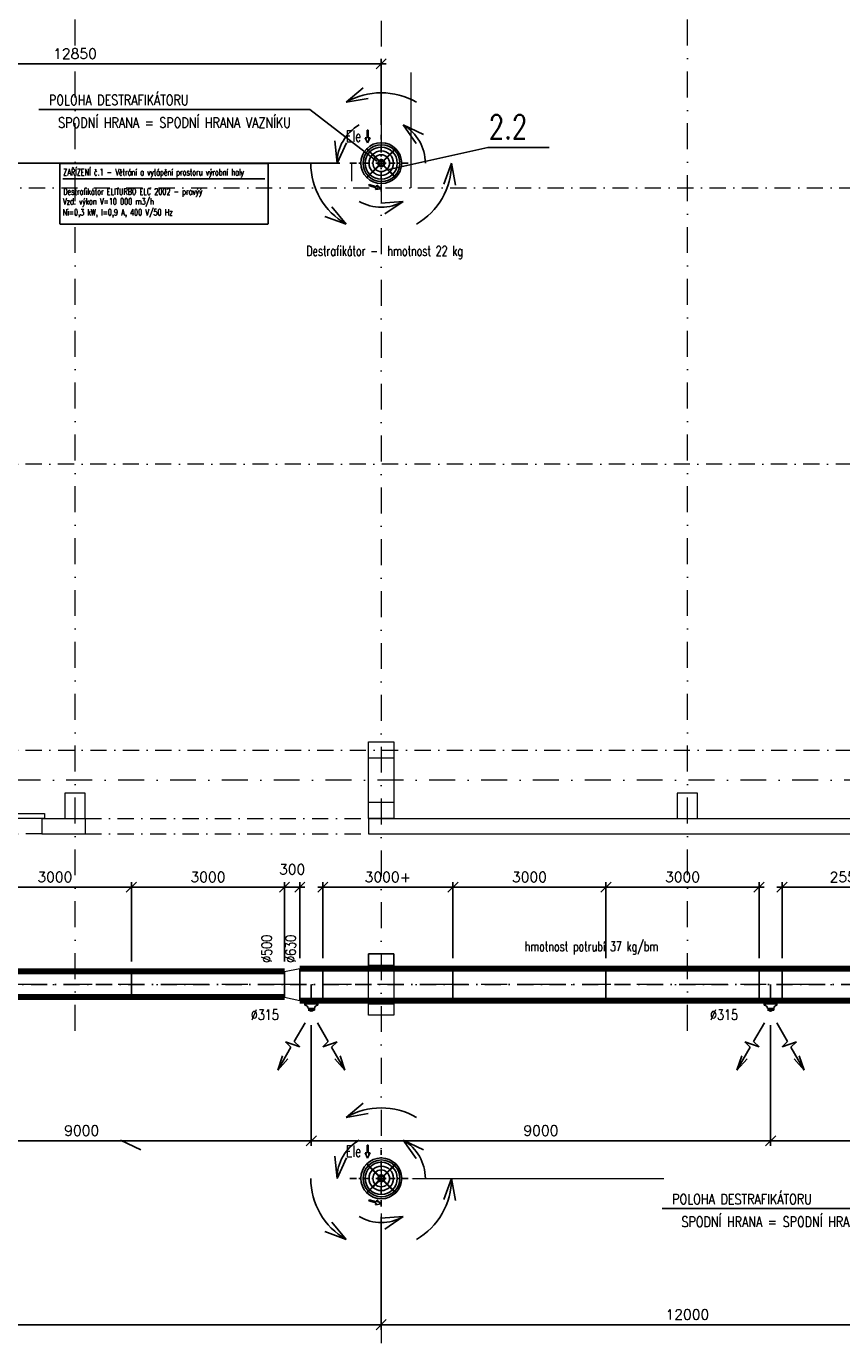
# Model space of a CAD drawing. Header units: millimetres. Extents: x -746391 to 410178, y -169697 to 100555.
# Tile 96 of 179: x 59045 to 75024, y 16400 to 42172. Entities that reach past the tile are written whole.
import ezdxf
from ezdxf.enums import TextEntityAlignment as Align

# ---------------------------------------------------------------- set-up
doc = ezdxf.new("R2010")
doc.units = ezdxf.units.MM
for name, pattern in [('CENTERX2', [101.6, 63.5, -12.7, 12.7, -12.7]), ('DASHDOT', [25.4, 12.7, -6.35, 0, -6.35]), ('PLNA', [1, 1, 0]), ('ČERCHOVANÁ', [25.4, 12.7, -6.35, 0, -6.35])]:
    doc.linetypes.add(name, pattern=pattern)
doc.layers.get('0').update_dxf_attribs({"color": 9})
doc.layers.get('Defpoints').update_dxf_attribs({"color": 9})
for name, color, linetype, lineweight in [('A99_N_kce-nad-vid', 9, 'DASHDOT', 5), ('A99_N_osy', 9, 'CENTERX2', 9), ('A99_S_kce-nad-vid', 9, 'DASHDOT', 5), ('A99_S_kce-rez-sil', 9, 'Continuous', 15), ('A99_S_otvory', 9, 'Continuous', 5), ('A99_S_sloupy', 9, 'Continuous', 5), ('ELITURBO', 7, 'Continuous', 15), ('VZT-KOTY', 2, 'Continuous', 25)]:
    doc.layers.add(name, color=color, linetype=linetype, lineweight=lineweight)
for name, color, linetype in [('VZT-KÓTY', 2, 'Continuous'), ('VZT-POZICE', 6, 'Continuous'), ('VZT-PŘÍOD-OSY', 1, 'ČERCHOVANÁ'), ('VZT-PŘÍVOD-TENKÉ', 4, 'Continuous'), ('VZT-PŘÍVOD-VÝKON', 2, 'Continuous'), ('VZT-PŘÍVOD-ZAŘÍZENÍ', 3, 'Continuous'), ('VZT-ZAŘ', 3, 'Continuous')]:
    doc.layers.add(name, color=color, linetype=linetype)
doc.styles.add('PITSIMP8', font='pitsimp8')
doc.styles.add('RomanS', font='romans.shx')
doc.dimstyles.new('VZT100', dxfattribs={"dimscale": 100, "dimtxt": 2, "dimasz": 2, "dimexe": 1, "dimexo": 2, "dimgap": 1, "dimtad": 1, "dimtoh": 1, "dimdec": 0, "dimzin": 0, "dimdsep": 46, "dimtxsty": 'RomanS', "dimblk": 'OBLIQUE', "dimcen": 1, "dimdle": 1, "dimclrd": 256, "dimclre": 256, "dimclrt": 256, "dimadec": 0, "dimazin": 0, "dimtfac": 1, "dimtdec": 0, "dimtmove": 2, "dimatfit": 3, "dimldrblk": 'OBLIQUE', "dimfxl": 1, "dimtolj": 1, "dimtzin": 0, "dimarcsym": 0})

# ---------------------------------------------------------------- blocks, each defined once
blk = doc.blocks.new('2dluk097')
at = {"color": 0, "linetype": 'ByBlock'}
for p, q in [((-0.05, 0.5), (-0.05, -0.1)), ((-0.05, 0.5), (0.05, 0.5)), ((0.05, 0.5), (0.05, -0.1))]:
    blk.add_line(p, q, dxfattribs=at)
for p, q in [((-0.05, -0.1), (-0.23, -0.1)), ((0, -0.5), (-0.23, -0.1)), ((0, -0.5), (0.23, -0.1)), ((0.05, -0.1), (0.23, -0.1))]:
    blk.add_line(p, q)
for points in [[(-0.05, 0.5), (0.05, 0.5), (-0.05, -0.1), (0.05, -0.1)], [(-0.23, -0.1), (0, -0.5), (0.05, -0.1), (-0.05, -0.1)], [(-0.05, -0.1), (0.23, -0.1), (0, -0.5), (-0.05, -0.1)]]:
    blk.add_solid(points)
at = {"linetype": 'ByBlock', "style": 'PITSIMP8', "flags": 9}
for tag, p in [('VOLUMENSTROM', (-0.06, 0.04)), ('DRUCK/-STUFE', (-0.06, 0.02)), ('BEZEICHNUNG', (-0.06, 0.18)), ('RAUM/GRUPPE', (-0.06, 0.16)), ('POS.NR.G-LV', (-0.06, 0.14)), ('ANSCHLUSS', (-0.06, 0)), ('FABRIKAT', (-0.06, 0.12)), ('KENNUNG', (-0.06, 0.08)), ('LEISTUNG', (-0.06, 0.06)), ('TYP', (-0.06, 0.1)), ('SPANNUNG/FREQUENZ', (-0.06, -0.12)), ('TEMPERATUR', (-0.06, -0.06)), ('SCHUTZART', (-0.06, -0.1)), ('GROESSE', (-0.06, -0.02)), ('DREHZAHL', (-0.06, -0.08)), ('GEWICHT', (-0.06, -0.14)), ('DN', (-0.06, -0.04)), ('FREI', (-0.06, -0.16)), ('FREI', (-0.06, -0.18)), ('FREI', (-0.06, -0.2))]:
    blk.add_attdef(tag, text='', height=0.01, dxfattribs=at).set_placement(p, align=Align.MIDDLE)
blk = doc.blocks.new('_Oblique')
at = {"color": 0, "linetype": 'ByBlock', "lineweight": -2}
blk.add_line((-0.5, -0.5), (0.5, 0.5), dxfattribs=at)
blk = doc.blocks.new('*D1669')
at = {"layer": 'Defpoints', "color": 0, "linetype": 'Continuous', "lineweight": 18, "ltscale": 0.5, "transparency": 16777216}
for p in [(70405, 25305), (70405, 23715), (73405, 23715)]:
    blk.add_point(p, dxfattribs=at)
at = {"layer": 'VZT-KÓTY', "linetype": 'Continuous', "lineweight": -2, "ltscale": 0.5, "transparency": 16777216}
for p, q in [((73505, 25305), (70305, 25305)), ((70405, 23915), (70405, 25405)), ((73405, 23915), (73405, 25405))]:
    blk.add_line(p, q, dxfattribs=at)
at = {"layer": 'VZT-KÓTY', "linetype": 'Continuous', "lineweight": -2, "ltscale": 0.5, "transparency": 16777216, "xscale": 200, "yscale": 200, "zscale": 200, "rotation": 180}
blk.add_blockref('_Oblique', (70405, 25305), dxfattribs=at)
at = {"layer": 'VZT-KÓTY', "linetype": 'Continuous', "lineweight": -2, "ltscale": 0.5, "transparency": 16777216, "xscale": 200, "yscale": 200, "zscale": 200}
blk.add_blockref('_Oblique', (73405, 25305), dxfattribs=at)
at = {"layer": 'VZT-KÓTY', "linetype": 'Continuous', "lineweight": 18, "ltscale": 0.5, "transparency": 16777216, "insert": (71905, 25505), "char_height": 200, "attachment_point": 5, "style": 'RomanS'}
blk.add_mtext('\\A1;3000', dxfattribs=at)
blk = doc.blocks.new('*D1670')
at = {"layer": 'Defpoints', "color": 0, "linetype": 'Continuous', "lineweight": 18, "ltscale": 0.5, "transparency": 16777216}
for p in [(67405, 25305), (67405, 23715), (70405, 23715)]:
    blk.add_point(p, dxfattribs=at)
at = {"layer": 'VZT-KÓTY', "linetype": 'Continuous', "lineweight": -2, "ltscale": 0.5, "transparency": 16777216}
for p, q in [((70505, 25305), (67305, 25305)), ((67405, 23915), (67405, 25405)), ((70405, 23915), (70405, 25405))]:
    blk.add_line(p, q, dxfattribs=at)
at = {"layer": 'VZT-KÓTY', "linetype": 'Continuous', "lineweight": -2, "ltscale": 0.5, "transparency": 16777216, "xscale": 200, "yscale": 200, "zscale": 200, "rotation": 180}
blk.add_blockref('_Oblique', (67405, 25305), dxfattribs=at)
at = {"layer": 'VZT-KÓTY', "linetype": 'Continuous', "lineweight": -2, "ltscale": 0.5, "transparency": 16777216, "xscale": 200, "yscale": 200, "zscale": 200}
blk.add_blockref('_Oblique', (70405, 25305), dxfattribs=at)
at = {"layer": 'VZT-KÓTY', "linetype": 'Continuous', "lineweight": 18, "ltscale": 0.5, "transparency": 16777216, "insert": (68905, 25505), "char_height": 200, "attachment_point": 5, "style": 'RomanS'}
blk.add_mtext('\\A1;3000', dxfattribs=at)
blk = doc.blocks.new('*D1671')
at = {"layer": 'Defpoints', "color": 0, "linetype": 'Continuous', "lineweight": 18, "ltscale": 0.5, "transparency": 16777216}
for p in [(64855, 25305), (64855, 23715), (67405, 23715)]:
    blk.add_point(p, dxfattribs=at)
at = {"layer": 'VZT-KÓTY', "linetype": 'Continuous', "lineweight": -2, "ltscale": 0.5, "transparency": 16777216}
for p, q in [((67505, 25305), (64755, 25305)), ((64855, 23915), (64855, 25405)), ((67405, 23915), (67405, 25405))]:
    blk.add_line(p, q, dxfattribs=at)
at = {"layer": 'VZT-KÓTY', "linetype": 'Continuous', "lineweight": -2, "ltscale": 0.5, "transparency": 16777216, "xscale": 200, "yscale": 200, "zscale": 200, "rotation": 180}
blk.add_blockref('_Oblique', (64855, 25305), dxfattribs=at)
at = {"layer": 'VZT-KÓTY', "linetype": 'Continuous', "lineweight": -2, "ltscale": 0.5, "transparency": 16777216, "xscale": 200, "yscale": 200, "zscale": 200}
blk.add_blockref('_Oblique', (67405, 25305), dxfattribs=at)
at = {"layer": 'VZT-KÓTY', "linetype": 'Continuous', "lineweight": 18, "ltscale": 0.5, "transparency": 16777216, "insert": (66130, 25505), "char_height": 200, "attachment_point": 5, "style": 'RomanS'}
blk.add_mtext('\\A1;3000+', dxfattribs=at)
blk = doc.blocks.new('*D1672')
at = {"layer": 'Defpoints', "color": 0, "linetype": 'Continuous', "lineweight": 18, "ltscale": 0.5, "transparency": 16777216}
for p in [(64105, 25305), (64405, 23715), (64105, 23650)]:
    blk.add_point(p, dxfattribs=at)
at = {"layer": 'VZT-KÓTY', "linetype": 'Continuous', "lineweight": -2, "ltscale": 0.5, "transparency": 16777216}
for p, q in [((64505, 25305), (64005, 25305)), ((64105, 23850), (64105, 25405)), ((64405, 23915), (64405, 25405))]:
    blk.add_line(p, q, dxfattribs=at)
at = {"layer": 'VZT-KÓTY', "linetype": 'Continuous', "lineweight": -2, "ltscale": 0.5, "transparency": 16777216, "xscale": 200, "yscale": 200, "zscale": 200, "rotation": 180}
blk.add_blockref('_Oblique', (64105, 25305), dxfattribs=at)
at = {"layer": 'VZT-KÓTY', "linetype": 'Continuous', "lineweight": -2, "ltscale": 0.5, "transparency": 16777216, "xscale": 200, "yscale": 200, "zscale": 200}
blk.add_blockref('_Oblique', (64405, 25305), dxfattribs=at)
at = {"layer": 'VZT-KÓTY', "linetype": 'Continuous', "lineweight": 18, "ltscale": 0.5, "transparency": 16777216, "insert": (64255, 25655), "char_height": 200, "attachment_point": 5, "style": 'RomanS'}
blk.add_mtext('\\A1;300', dxfattribs=at)
blk = doc.blocks.new('*D1673')
at = {"layer": 'Defpoints', "color": 0, "linetype": 'Continuous', "lineweight": 18, "ltscale": 0.5, "transparency": 16777216}
for p in [(61105, 25305), (61105, 23650), (64105, 23650)]:
    blk.add_point(p, dxfattribs=at)
at = {"layer": 'VZT-KÓTY', "linetype": 'Continuous', "lineweight": -2, "ltscale": 0.5, "transparency": 16777216}
for p, q in [((64205, 25305), (61005, 25305)), ((61105, 23850), (61105, 25405)), ((64105, 23850), (64105, 25405))]:
    blk.add_line(p, q, dxfattribs=at)
at = {"layer": 'VZT-KÓTY', "linetype": 'Continuous', "lineweight": -2, "ltscale": 0.5, "transparency": 16777216, "xscale": 200, "yscale": 200, "zscale": 200, "rotation": 180}
blk.add_blockref('_Oblique', (61105, 25305), dxfattribs=at)
at = {"layer": 'VZT-KÓTY', "linetype": 'Continuous', "lineweight": -2, "ltscale": 0.5, "transparency": 16777216, "xscale": 200, "yscale": 200, "zscale": 200}
blk.add_blockref('_Oblique', (64105, 25305), dxfattribs=at)
at = {"layer": 'VZT-KÓTY', "linetype": 'Continuous', "lineweight": 18, "ltscale": 0.5, "transparency": 16777216, "insert": (62605, 25505), "char_height": 200, "attachment_point": 5, "style": 'RomanS'}
blk.add_mtext('\\A1;3000', dxfattribs=at)
blk = doc.blocks.new('*D1674')
at = {"layer": 'Defpoints', "color": 0, "linetype": 'Continuous', "lineweight": 18, "ltscale": 0.5, "transparency": 16777216}
for p in [(58105, 25305), (58105, 23650), (61105, 23650)]:
    blk.add_point(p, dxfattribs=at)
at = {"layer": 'VZT-KÓTY', "linetype": 'Continuous', "lineweight": -2, "ltscale": 0.5, "transparency": 16777216}
for p, q in [((61205, 25305), (58005, 25305)), ((58105, 23850), (58105, 25405)), ((61105, 23850), (61105, 25405))]:
    blk.add_line(p, q, dxfattribs=at)
at = {"layer": 'VZT-KÓTY', "linetype": 'Continuous', "lineweight": -2, "ltscale": 0.5, "transparency": 16777216, "xscale": 200, "yscale": 200, "zscale": 200, "rotation": 180}
blk.add_blockref('_Oblique', (58105, 25305), dxfattribs=at)
at = {"layer": 'VZT-KÓTY', "linetype": 'Continuous', "lineweight": -2, "ltscale": 0.5, "transparency": 16777216, "xscale": 200, "yscale": 200, "zscale": 200}
blk.add_blockref('_Oblique', (61105, 25305), dxfattribs=at)
at = {"layer": 'VZT-KÓTY', "linetype": 'Continuous', "lineweight": 18, "ltscale": 0.5, "transparency": 16777216, "insert": (59605, 25505), "char_height": 200, "attachment_point": 5, "style": 'RomanS'}
blk.add_mtext('\\A1;3000', dxfattribs=at)
blk = doc.blocks.new('*D1721')
at = {"layer": 'Defpoints', "color": 0, "linetype": 'Continuous', "lineweight": 18, "ltscale": 0.5, "transparency": 16777216}
for p in [(55630, 22864), (64630, 22799), (64630, 20336)]:
    blk.add_point(p, dxfattribs=at)
at = {"layer": 'VZT-KOTY', "linetype": 'Continuous', "lineweight": -2, "ltscale": 0.5, "transparency": 16777216}
for p, q in [((55630, 22664), (55630, 20236)), ((64630, 22599), (64630, 20236)), ((55530, 20336), (64730, 20336))]:
    blk.add_line(p, q, dxfattribs=at)
at = {"layer": 'VZT-KOTY', "linetype": 'Continuous', "lineweight": -2, "ltscale": 0.5, "transparency": 16777216, "xscale": 200, "yscale": 200, "zscale": 200, "rotation": 180}
blk.add_blockref('_Oblique', (55630, 20336), dxfattribs=at)
at = {"layer": 'VZT-KOTY', "linetype": 'Continuous', "lineweight": -2, "ltscale": 0.5, "transparency": 16777216, "xscale": 200, "yscale": 200, "zscale": 200}
blk.add_blockref('_Oblique', (64630, 20336), dxfattribs=at)
at = {"layer": 'VZT-KOTY', "linetype": 'Continuous', "lineweight": 18, "ltscale": 0.5, "transparency": 16777216, "insert": (60130, 20536), "char_height": 200, "attachment_point": 5, "style": 'RomanS'}
blk.add_mtext('\\A1;9000', dxfattribs=at)
blk = doc.blocks.new('*D1722')
at = {"layer": 'Defpoints', "color": 0, "linetype": 'Continuous', "lineweight": 18, "ltscale": 0.5, "transparency": 16777216}
for p in [(64630, 22799), (73630, 22799), (73630, 20336)]:
    blk.add_point(p, dxfattribs=at)
at = {"layer": 'VZT-KOTY', "linetype": 'Continuous', "lineweight": -2, "ltscale": 0.5, "transparency": 16777216}
for p, q in [((64630, 22599), (64630, 20236)), ((73630, 22599), (73630, 20236)), ((64530, 20336), (73730, 20336))]:
    blk.add_line(p, q, dxfattribs=at)
at = {"layer": 'VZT-KOTY', "linetype": 'Continuous', "lineweight": -2, "ltscale": 0.5, "transparency": 16777216, "xscale": 200, "yscale": 200, "zscale": 200, "rotation": 180}
blk.add_blockref('_Oblique', (64630, 20336), dxfattribs=at)
at = {"layer": 'VZT-KOTY', "linetype": 'Continuous', "lineweight": -2, "ltscale": 0.5, "transparency": 16777216, "xscale": 200, "yscale": 200, "zscale": 200}
blk.add_blockref('_Oblique', (73630, 20336), dxfattribs=at)
at = {"layer": 'VZT-KOTY', "linetype": 'Continuous', "lineweight": 18, "ltscale": 0.5, "transparency": 16777216, "insert": (69130, 20536), "char_height": 200, "attachment_point": 5, "style": 'RomanS'}
blk.add_mtext('\\A1;9000', dxfattribs=at)
blk = doc.blocks.new('*D1723')
at = {"layer": 'Defpoints', "color": 0, "linetype": 'Continuous', "lineweight": 18, "ltscale": 0.5, "transparency": 16777216}
for p in [(73630, 22799), (82630, 22799), (82630, 20336)]:
    blk.add_point(p, dxfattribs=at)
at = {"layer": 'VZT-KOTY', "linetype": 'Continuous', "lineweight": -2, "ltscale": 0.5, "transparency": 16777216}
for p, q in [((73630, 22599), (73630, 20236)), ((82630, 22599), (82630, 20236)), ((73530, 20336), (82730, 20336))]:
    blk.add_line(p, q, dxfattribs=at)
at = {"layer": 'VZT-KOTY', "linetype": 'Continuous', "lineweight": -2, "ltscale": 0.5, "transparency": 16777216, "xscale": 200, "yscale": 200, "zscale": 200, "rotation": 180}
blk.add_blockref('_Oblique', (73630, 20336), dxfattribs=at)
at = {"layer": 'VZT-KOTY', "linetype": 'Continuous', "lineweight": -2, "ltscale": 0.5, "transparency": 16777216, "xscale": 200, "yscale": 200, "zscale": 200}
blk.add_blockref('_Oblique', (82630, 20336), dxfattribs=at)
at = {"layer": 'VZT-KOTY', "linetype": 'Continuous', "lineweight": 18, "ltscale": 0.5, "transparency": 16777216, "insert": (78130, 20536), "char_height": 200, "attachment_point": 5, "style": 'RomanS'}
blk.add_mtext('\\A1;9000', dxfattribs=at)
blk = doc.blocks.new('*D1730')
at = {"layer": 'Defpoints', "color": 0, "linetype": 'Continuous', "lineweight": 18, "ltscale": 0.5, "transparency": 16777216}
for p in [(76405, 25305), (73855, 23715), (76405, 23715)]:
    blk.add_point(p, dxfattribs=at)
at = {"layer": 'VZT-KOTY', "linetype": 'Continuous', "lineweight": -2, "ltscale": 0.5, "transparency": 16777216}
for p, q in [((73755, 25305), (76505, 25305)), ((73855, 23915), (73855, 25405)), ((76405, 23915), (76405, 25405))]:
    blk.add_line(p, q, dxfattribs=at)
at = {"layer": 'VZT-KOTY', "linetype": 'Continuous', "lineweight": -2, "ltscale": 0.5, "transparency": 16777216, "xscale": 200, "yscale": 200, "zscale": 200, "rotation": 180}
blk.add_blockref('_Oblique', (73855, 25305), dxfattribs=at)
at = {"layer": 'VZT-KOTY', "linetype": 'Continuous', "lineweight": -2, "ltscale": 0.5, "transparency": 16777216, "xscale": 200, "yscale": 200, "zscale": 200}
blk.add_blockref('_Oblique', (76405, 25305), dxfattribs=at)
at = {"layer": 'VZT-KOTY', "linetype": 'Continuous', "lineweight": 18, "ltscale": 0.5, "transparency": 16777216, "insert": (75130, 25505), "char_height": 200, "attachment_point": 5, "style": 'RomanS'}
blk.add_mtext('\\A1;2550', dxfattribs=at)
blk = doc.blocks.new('*D1735')
at = {"layer": 'Defpoints', "color": 0, "linetype": 'Continuous', "lineweight": 18, "ltscale": 0.5}
for p in [(42000, 19048), (66000, 19048), (66000, 16733)]:
    blk.add_point(p, dxfattribs=at)
at = {"layer": 'VZT-KOTY', "linetype": 'Continuous', "lineweight": -2, "ltscale": 0.5, "transparency": 16777216}
for p, q in [((42000, 18848), (42000, 16633)), ((66000, 18848), (66000, 16633)), ((41900, 16733), (66100, 16733))]:
    blk.add_line(p, q, dxfattribs=at)
at = {"layer": 'VZT-KOTY', "linetype": 'Continuous', "lineweight": -2, "ltscale": 0.5, "transparency": 16777216, "xscale": 200, "yscale": 200, "zscale": 200, "rotation": 180}
blk.add_blockref('_Oblique', (42000, 16733), dxfattribs=at)
at = {"layer": 'VZT-KOTY', "linetype": 'Continuous', "lineweight": -2, "ltscale": 0.5, "transparency": 16777216, "xscale": 200, "yscale": 200, "zscale": 200}
blk.add_blockref('_Oblique', (66000, 16733), dxfattribs=at)
at = {"layer": 'VZT-KOTY', "linetype": 'Continuous', "lineweight": 18, "ltscale": 0.5, "transparency": 16777216, "insert": (54000, 16933), "char_height": 200, "attachment_point": 5, "style": 'RomanS'}
blk.add_mtext('\\A1;24000', dxfattribs=at)
blk = doc.blocks.new('*D1736')
at = {"layer": 'Defpoints', "color": 0, "linetype": 'Continuous', "lineweight": 18, "ltscale": 0.5}
for p in [(66000, 19048), (78000, 19048), (78000, 16733)]:
    blk.add_point(p, dxfattribs=at)
at = {"layer": 'VZT-KOTY', "linetype": 'Continuous', "lineweight": -2, "ltscale": 0.5, "transparency": 16777216}
for p, q in [((66000, 18848), (66000, 16633)), ((78000, 18848), (78000, 16633)), ((65900, 16733), (78100, 16733))]:
    blk.add_line(p, q, dxfattribs=at)
at = {"layer": 'VZT-KOTY', "linetype": 'Continuous', "lineweight": -2, "ltscale": 0.5, "transparency": 16777216, "xscale": 200, "yscale": 200, "zscale": 200, "rotation": 180}
blk.add_blockref('_Oblique', (66000, 16733), dxfattribs=at)
at = {"layer": 'VZT-KOTY', "linetype": 'Continuous', "lineweight": -2, "ltscale": 0.5, "transparency": 16777216, "xscale": 200, "yscale": 200, "zscale": 200}
blk.add_blockref('_Oblique', (78000, 16733), dxfattribs=at)
at = {"layer": 'VZT-KOTY', "linetype": 'Continuous', "lineweight": 18, "ltscale": 0.5, "transparency": 16777216, "insert": (72000, 16933), "char_height": 200, "attachment_point": 5, "style": 'RomanS'}
blk.add_mtext('\\A1;12000', dxfattribs=at)
blk = doc.blocks.new('*D1840')
at = {"layer": 'Defpoints', "color": 0, "linetype": 'Continuous', "lineweight": 18, "ltscale": 0.5}
for p in [(66000, 41436), (66000, 40043), (54000, 33450)]:
    blk.add_point(p, dxfattribs=at)
at = {"layer": 'VZT-KOTY', "linetype": 'Continuous', "lineweight": -2, "ltscale": 0.5, "transparency": 16777216}
for p, q in [((54000, 33650), (54000, 41536)), ((66000, 40243), (66000, 41536)), ((53900, 41436), (66100, 41436))]:
    blk.add_line(p, q, dxfattribs=at)
at = {"layer": 'VZT-KOTY', "linetype": 'Continuous', "lineweight": -2, "ltscale": 0.5, "transparency": 16777216, "xscale": 200, "yscale": 200, "zscale": 200, "rotation": 180}
blk.add_blockref('_Oblique', (54000, 41436), dxfattribs=at)
at = {"layer": 'VZT-KOTY', "linetype": 'Continuous', "lineweight": -2, "ltscale": 0.5, "transparency": 16777216, "xscale": 200, "yscale": 200, "zscale": 200}
blk.add_blockref('_Oblique', (66000, 41436), dxfattribs=at)
at = {"layer": 'VZT-KOTY', "linetype": 'Continuous', "lineweight": 18, "ltscale": 0.5, "transparency": 16777216, "insert": (60000, 41636), "char_height": 200, "attachment_point": 5, "style": 'RomanS'}
blk.add_mtext('\\A1;12850', dxfattribs=at)
blk = doc.blocks.new('*D1844')
at = {"layer": 'Defpoints', "color": 0, "linetype": 'Continuous', "lineweight": 18, "ltscale": 0.5}
for p in [(58701, 39491), (65387, 39491), (54613, 32898)]:
    blk.add_point(p, dxfattribs=at)
at = {"layer": 'VZT-KOTY', "linetype": 'Continuous', "lineweight": -2, "ltscale": 0.5, "transparency": 16777216}
for p, q in [((65187, 39491), (58601, 39491)), ((58701, 32798), (58701, 39591)), ((54813, 32898), (58801, 32898))]:
    blk.add_line(p, q, dxfattribs=at)
at = {"layer": 'VZT-KOTY', "linetype": 'Continuous', "lineweight": -2, "ltscale": 0.5, "transparency": 16777216, "xscale": 200, "yscale": 200, "zscale": 200}
for p, rotation in [((58701, 39491), 90), ((58701, 32898), 270)]:
    blk.add_blockref('_Oblique', p, dxfattribs=dict(at, rotation=rotation))
at = {"layer": 'VZT-KOTY', "linetype": 'Continuous', "lineweight": 18, "ltscale": 0.5, "transparency": 16777216, "insert": (58501, 36194), "char_height": 200, "attachment_point": 5, "rotation": 90, "style": 'RomanS'}
blk.add_mtext('\\A1;6400', dxfattribs=at)

msp = doc.modelspace()

# ---------------------------------------------------------------- linework, layer by layer
at = {"layer": 'A99_N_kce-nad-vid', "color": 1, "linetype": 'ČERCHOVANÁ', "lineweight": 9, "ltscale": 25}
msp.add_line((12100, 39005.3), (144450, 39005.3), dxfattribs=at)
msp.add_lwpolyline([(144450, 33594.7), (12100, 33594.7)], dxfattribs=at)
at = {"layer": 'A99_N_osy', "linetype": 'DASHDOT', "ltscale": 40}
for p, q in [((66000, 100200), (66000, -5085)), ((187349.6, 27400), (3980, 27400)), ((187349.6, 23400), (-3600, 23400))]:
    msp.add_line(p, q, dxfattribs=at)
for points in [[(60000, 22490), (60000, 84377.5)], [(72000, 22490), (72000, 84377.5)]]:
    msp.add_lwpolyline(points, dxfattribs=at)
at = {"layer": 'A99_S_kce-nad-vid', "linetype": 'DASHDOT', "ltscale": 25}
for p, q in [((17750, 27990), (150800, 27990)), ((60200, 26650), (65750, 26650)), ((59350, 26350), (54510, 26350)), ((60200, 26350), (65750, 26350))]:
    msp.add_line(p, q, dxfattribs=at)
at = {"layer": 'A99_S_kce-rez-sil', "linetype": 'Continuous'}
for p, q in [((59350, 26650), (59350, 26350)), ((59350, 26650), (60200, 26650)), ((60200, 26650), (60200, 26350)), ((65750, 26650), (65750, 26350)), ((65750, 26650), (109105, 26650)), ((59350, 26350), (60200, 26350)), ((65750, 26350), (109105, 26350))]:
    msp.add_line(p, q, dxfattribs=at)
at = {"layer": 'A99_S_otvory'}
msp.add_lwpolyline([(59400, 26650), (54460, 26650), (54460, 26750), (59400, 26750), (59400, 26650), (59400, 26650)], dxfattribs=at)
at = {"layer": 'A99_S_sloupy', "linetype": 'Continuous', "ltscale": 2}
for points in [[(66250, 26650), (65750, 26650), (65750, 28150), (66250, 28150)], [(66250, 26650), (65750, 26650), (65750, 28150), (66250, 28150)], [(66250, 22800), (65750, 22800), (65750, 24000), (66250, 24000)]]:
    msp.add_lwpolyline(points, close=True, dxfattribs=at)
at = {"layer": 'A99_S_sloupy', "linetype": 'Continuous', "lineweight": 20, "ltscale": 2}
for points in [[(65750, 28150), (66250, 28150), (66250, 27830), (65750, 27830)], [(60200, 27150), (59800, 27150), (59800, 26650), (60200, 26650)], [(72200, 27150), (71800, 27150), (71800, 26650), (72200, 26650)], [(65750, 26970), (66250, 26970), (66250, 26650), (65750, 26650)], [(66250, 24000), (65750, 24000), (65750, 23780), (66250, 23780)], [(66250, 22800), (65750, 22800), (65750, 23020), (66250, 23020)]]:
    msp.add_lwpolyline(points, close=True, dxfattribs=at)
at = {"layer": 'ELITURBO'}
for q in [(65415.7, 39490.7), (65415.7, 39490.7), (65415.7, 39490.7), (65415.7, 39490.7), (65415.7, 39140.7), (65415.7, 39140.7), (65415.7, 39490.7), (65415.7, 39490.7), (65415.7, 39490.7), (65415.7, 39490.7)]:
    msp.add_line((65415.7, 39490.7), q, dxfattribs=at)
at = {"layer": 'VZT-KOTY', "linetype": 'Continuous', "lineweight": 18, "ltscale": 0.5}
for p, q in [((66584.3, 39005.3), (66584.3, 41265.6)), ((66613, 19600), (71540, 19600))]:
    msp.add_line(p, q, dxfattribs=at)
at = {"layer": 'VZT-KOTY'}
for p, q in [((59288.7, 40543.3), (64598.2, 40543.3)), ((64598.2, 40543.3), (65912, 39532.7)), ((68087.1, 39800.3), (66151.1, 39368.2)), ((71502.5, 19008.8), (76812, 19008.8))]:
    msp.add_line(p, q, dxfattribs=at)
at = {"layer": 'VZT-PŘÍOD-OSY', "ltscale": 10}
for p, q in [((66000, 38938.7), (66000, 40042.7)), ((65387, 39490.7), (66613, 39490.7)), ((66000, 19048), (66000, 20152)), ((65387, 19600), (66613, 19600))]:
    msp.add_line(p, q, dxfattribs=at)
at = {"layer": 'VZT-PŘÍOD-OSY', "ltscale": 25}
for p, q in [((86764.9, 23400), (10405, 23400)), ((64630, 23400), (64630, 22799.2)), ((73630, 23400), (73630, 22799.2))]:
    msp.add_line(p, q, dxfattribs=at)
at = {"layer": 'VZT-PŘÍVOD-TENKÉ'}
for centre, radius in [((66000.5, 39490.7), 400.5), ((66005.4, 39490.7), 360.6), ((66000.5, 39490.7), 314.5), ((66000.5, 39490.7), 239.5), ((66000.5, 39490.7), 164.5), ((66000, 39490.7), 68), ((66000.5, 19600), 400.5), ((66005.4, 19600), 360.6), ((66000.5, 19600), 314.5), ((66000.5, 19600), 239.5), ((66000.5, 19600), 164.5), ((66000, 19600), 68)]:
    msp.add_circle(centre, radius, dxfattribs=at)
for centre, radius, start, end in [((66073.7, 39564.5), 268.4, 44.14607, 45.85391), ((66261.8, 39759.9), 1.2, 315, 135), ((66073.7, 39564.5), 270, 44.15113, 45.84887), ((66073.7, 19673.7), 268.4, 44.14607, 45.85391), ((66261.8, 19869.1), 1.2, 315, 135), ((66073.7, 19673.7), 270, 44.15113, 45.84887)]:
    msp.add_arc(centre, radius, start, end, dxfattribs=at)
at = {"layer": 'VZT-PŘÍVOD-VÝKON'}
for p, q in [((65310.3, 40685.3), (65648.4, 40965.9)), ((65310.3, 40685.3), (65648.4, 40965.9)), ((65310.3, 40685.3), (65743.3, 40759.2)), ((65310.3, 40685.3), (65743.3, 40759.2)), ((66432.4, 40239.6), (66682.1, 39878.2)), ((66432.4, 40239.6), (66829.4, 40051.5)), ((66432.4, 40239.6), (66682.1, 39878.2)), ((65135.3, 39490.7), (65093.2, 39928)), ((65135.3, 39490.7), (65093.2, 39928)), ((65135.3, 39490.7), (65317.5, 39890.5)), ((65135.3, 39490.7), (65317.5, 39890.5)), ((67379.4, 39490.7), (67226.9, 39078.8)), ((67379.4, 39490.7), (67226.9, 39078.8)), ((67379.4, 39490.7), (67453.3, 39057.7)), ((67379.4, 39490.7), (67453.3, 39057.7)), ((66432, 38741.7), (65993.9, 38709.4)), ((66432, 38741.7), (65993.9, 38709.4)), ((66432, 38741.7), (66068.7, 38494.7)), ((66432, 38741.7), (66068.7, 38494.7)), ((65310.3, 38296.1), (64898.3, 38448.7)), ((65310.3, 38296.1), (64898.3, 38448.7)), ((65310.3, 38296.1), (65029.8, 38634.2)), ((65310.3, 38296.1), (65029.8, 38634.2)), ((64507.9, 22647.3), (64296.7, 22281.3)), ((64752.1, 22647.3), (64963.3, 22281.3)), ((73507.9, 22647.3), (73296.7, 22281.3)), ((73752.1, 22647.3), (73963.3, 22281.3)), ((64231.7, 22168.8), (63971.7, 21718.4)), ((64124.6, 22275.9), (64403.7, 22174.3)), ((64231.7, 22168.8), (64124.6, 22275.9)), ((64296.7, 22281.3), (64403.7, 22174.3)), ((64963.3, 22281.3), (64856.3, 22174.3)), ((65135.4, 22275.9), (64856.3, 22174.3)), ((65028.3, 22168.8), (65135.4, 22275.9)), ((65028.3, 22168.8), (65288.3, 21718.4)), ((73231.7, 22168.8), (72971.7, 21718.4)), ((73124.6, 22275.9), (73403.7, 22174.3)), ((73231.7, 22168.8), (73124.6, 22275.9)), ((73296.7, 22281.3), (73403.7, 22174.3)), ((73963.3, 22281.3), (73856.3, 22174.3)), ((74135.4, 22275.9), (73856.3, 22174.3)), ((74028.3, 22168.8), (74135.4, 22275.9)), ((74028.3, 22168.8), (74288.3, 21718.4)), ((63971.7, 21718.4), (64168.6, 21942.5)), ((63971.8, 21718), (64067.4, 22000.6)), ((65288.3, 21718.4), (65091.4, 21942.5)), ((65288.2, 21718), (65192.6, 22000.6)), ((72971.7, 21718.4), (73168.6, 21942.5)), ((72971.8, 21718), (73067.4, 22000.6)), ((74288.3, 21718.4), (74091.4, 21942.5)), ((74288.2, 21718), (74192.6, 22000.6)), ((65310.3, 20794.6), (65648.4, 21075.1)), ((65310.3, 20794.6), (65648.4, 21075.1)), ((65310.3, 20794.6), (65743.3, 20868.5)), ((65310.3, 20794.6), (65743.3, 20868.5)), ((60892.4, 20348.9), (61289.4, 20160.8)), ((66432.4, 20348.9), (66682.1, 19987.5)), ((66432.4, 20348.9), (66829.4, 20160.8)), ((66432.4, 20348.9), (66682.1, 19987.5)), ((65135.3, 19600), (65093.2, 20037.3)), ((65135.3, 19600), (65093.2, 20037.3)), ((65135.3, 19600), (65317.5, 19999.7)), ((65135.3, 19600), (65317.5, 19999.7)), ((67379.4, 19600), (67226.9, 19188)), ((67379.4, 19600), (67226.9, 19188)), ((67379.4, 19600), (67453.3, 19167)), ((67379.4, 19600), (67453.3, 19167)), ((66432, 18851), (65993.9, 18818.7)), ((66432, 18851), (65993.9, 18818.7)), ((66432, 18851), (66068.7, 18603.9)), ((66432, 18851), (66068.7, 18603.9)), ((65310.3, 18405.4), (64898.3, 18557.9)), ((65310.3, 18405.4), (64898.3, 18557.9)), ((65310.3, 18405.4), (65029.8, 18743.5)), ((65310.3, 18405.4), (65029.8, 18743.5))]:
    msp.add_line(p, q, dxfattribs=at)
at = {"layer": 'VZT-PŘÍVOD-VÝKON', "linetype": 'PLNA', "ltscale": 2}
for p, q in [((59703.2, 39487.3), (63787, 39487.3)), ((59703.2, 39487.3), (59703.2, 38294.8)), ((63787, 39487.3), (63787, 38294.8)), ((59759.8, 39185.9), (63717, 39185.9)), ((59703.2, 38294.8), (63787, 38294.8))]:
    msp.add_line(p, q, dxfattribs=at)
at = {"layer": 'VZT-PŘÍVOD-VÝKON'}
for centre, radius, start, end in [((66000, 39490.7), 1379.4, 60, 120), ((66000, 39490.7), 1379.4, 60, 120), ((66000, 39490.7), 864.7, 120, 180), ((66000, 39490.7), 864.7, 120, 180), ((66000, 39490.7), 864.7, 0, 60), ((66000, 39490.7), 864.7, 0, 60), ((66000, 39490.7), 1379.4, 180, 240), ((66000, 39490.7), 1379.4, 180, 240), ((66000, 39490.7), 1379.4, 300, 0), ((66000, 39490.7), 1379.4, 300, 0), ((66000, 39490.7), 864.7, 240, 300), ((66000, 39490.7), 864.7, 240, 300), ((66000, 19600), 1379.4, 60, 120), ((66000, 19600), 1379.4, 60, 120), ((66000, 19600), 864.7, 120, 180), ((66000, 19600), 864.7, 120, 180), ((66000, 19600), 864.7, 0, 60), ((66000, 19600), 864.7, 0, 60), ((66000, 19600), 1379.4, 180, 240), ((66000, 19600), 1379.4, 180, 240), ((66000, 19600), 1379.4, 300, 0), ((66000, 19600), 1379.4, 300, 0), ((66000, 19600), 864.7, 240, 300), ((66000, 19600), 864.7, 240, 300)]:
    msp.add_arc(centre, radius, start, end, dxfattribs=at)
at = {"layer": 'VZT-PŘÍVOD-ZAŘÍZENÍ', "linetype": 'ByBlock'}
for p, q in [((65716.5, 39765.1), (65947.6, 39534.1)), ((65949.2, 39535.9), (65718.3, 39766.8)), ((65723.9, 39772.5), (65737.4, 39759)), ((65956.7, 39543.1), (65725.6, 39774.2)), ((65737.4, 39759), (65954.8, 39541.6)), ((66274.4, 39774.2), (66043.3, 39543.1)), ((66045.2, 39541.6), (66276.1, 39772.5)), ((66268.3, 39753.4), (66050.8, 39535.9)), ((66052.4, 39534.1), (66283.5, 39765.1)), ((65947.6, 39447.4), (65716.5, 39216.3)), ((65954.8, 39439.9), (65723.9, 39209)), ((65725.6, 39207.3), (65956.7, 39438.3)), ((65731.7, 39228.1), (65949.2, 39445.6)), ((66024, 39449.2), (65976, 39449.2)), ((65980, 39449.2), (65980, 39428.4)), ((65996, 39428.4), (65996, 39449.2)), ((66004, 39449.2), (66004, 39428.4)), ((66020, 39428.4), (66020, 39449.2)), ((66043.3, 39438.3), (66274.4, 39207.3)), ((66262.6, 39222.5), (66045.2, 39439.9)), ((66050.8, 39445.6), (66281.7, 39214.7)), ((66283.5, 39216.3), (66052.4, 39447.4)), ((65718.2, 39214.6), (65731.7, 39228.1)), ((65980, 39428.4), (65996, 39428.4)), ((66004, 39428.4), (66020, 39428.4)), ((66276.1, 39209), (66262.6, 39222.5)), ((65716.5, 19874.4), (65947.6, 19643.3)), ((65949.2, 19645.2), (65718.3, 19876.1)), ((65723.9, 19881.8), (65737.4, 19868.3)), ((65956.7, 19652.4), (65725.6, 19883.5)), ((65737.4, 19868.3), (65954.8, 19650.8)), ((66274.4, 19883.5), (66043.3, 19652.4)), ((66045.2, 19650.8), (66276.1, 19881.7)), ((66268.3, 19862.6), (66050.8, 19645.2)), ((66052.4, 19643.3), (66283.5, 19874.4)), ((65947.6, 19556.7), (65716.5, 19325.6)), ((65718.2, 19323.9), (65731.7, 19337.4)), ((65954.8, 19549.2), (65723.9, 19318.3)), ((65725.6, 19316.5), (65956.7, 19547.6)), ((65731.7, 19337.4), (65949.2, 19554.8)), ((66024, 19558.4), (65976, 19558.4)), ((65980, 19558.4), (65980, 19537.7)), ((65980, 19537.7), (65996, 19537.7)), ((65996, 19537.7), (65996, 19558.4)), ((66004, 19558.4), (66004, 19537.7)), ((66004, 19537.7), (66020, 19537.7)), ((66020, 19537.7), (66020, 19558.4)), ((66043.3, 19547.6), (66274.4, 19316.5)), ((66262.6, 19331.7), (66045.2, 19549.2)), ((66050.8, 19554.8), (66281.7, 19323.9)), ((66283.5, 19325.6), (66052.4, 19556.7)), ((66276.1, 19318.2), (66262.6, 19331.7))]:
    msp.add_line(p, q, dxfattribs=at)
at = {"layer": 'VZT-PŘÍVOD-ZAŘÍZENÍ', "linetype": 'Continuous', "lineweight": 18, "ltscale": 0.5}
for p, q in [((64105, 23650), (64405, 23715)), ((64105, 23150), (64405, 23085))]:
    msp.add_line(p, q, dxfattribs=at)
at = {"layer": 'VZT-PŘÍVOD-ZAŘÍZENÍ', "lineweight": 90}
for p, q in [((64405, 23715), (86714.9, 23715)), ((64105, 23650), (46405, 23650)), ((64105, 23150), (46405, 23150)), ((64405, 23085), (86614.9, 23085))]:
    msp.add_line(p, q, dxfattribs=at)
at = {"layer": 'VZT-PŘÍVOD-ZAŘÍZENÍ'}
for p, q in [((64405, 23715), (64405, 23085)), ((64855, 23715), (64855, 23085)), ((67405, 23715), (67405, 23085)), ((70405, 23715), (70405, 23085)), ((73405, 23715), (73405, 23085)), ((73855, 23715), (73855, 23085)), ((61105, 23650), (61105, 23150)), ((64105, 23650), (64105, 23150)), ((64505, 23085), (64505, 22991.3)), ((64505, 23022.5), (64755, 23022.5)), ((64755, 23085), (64755, 22991.3)), ((73505, 23085), (73505, 22991.3)), ((73505, 23022.5), (73755, 23022.5)), ((73755, 23085), (73755, 22991.3)), ((64567.5, 22928.8), (64692.5, 22928.8)), ((64567.5, 22897.5), (64692.5, 22897.5)), ((64692.5, 22928.8), (64692.5, 22897.5)), ((73567.5, 22928.8), (73692.5, 22928.8)), ((73567.5, 22897.5), (73692.5, 22897.5)), ((73692.5, 22928.8), (73692.5, 22897.5))]:
    msp.add_line(p, q, dxfattribs=at)
at = {"layer": 'VZT-PŘÍVOD-ZAŘÍZENÍ', "linetype": 'ByBlock'}
for centre in [(65729.9, 39760.8), (65729.9, 39760.8), (65729.9, 39220.7), (65729.9, 39220.7), (65729.9, 19870.1), (65729.9, 19870.1), (65729.9, 19329.9), (65729.9, 19329.9)]:
    msp.add_circle(centre, 3.6, dxfattribs=at)
for centre, radius, start, end in [((65721.1, 39769.7), 6.4, 44.99999, 224.99999), ((65721.1, 39769.7), 4, 45.26984, 225.26984), ((65730.9, 39752.5), 1.2, 44.99999, 224.99999), ((65926.3, 39564.5), 270, 134.15113, 135.84886), ((65926.3, 39564.5), 268.4, 134.14607, 135.85391), ((65738.2, 39759.9), 1.2, 44.99999, 224.99999), ((66000, 39490.7), 48, 300.00015, 180), ((66000, 39490.7), 48, 180, 240.00015), ((65721.1, 39211.8), 6.4, 135, 315), ((65721.1, 39211.8), 4, 135.26984, 315.26984), ((65730.9, 39229), 1.2, 135, 315), ((65926.3, 39417), 270, 224.15113, 225.84887), ((65926.3, 39417), 268.4, 224.14607, 225.85391), ((65738.2, 39221.6), 1.2, 135, 315), ((66073.7, 39417), 268.4, 314.14607, 315.85391), ((66261.8, 39221.6), 1.2, 225, 45), ((66073.7, 39417), 270, 314.15113, 315.84886), ((65721.1, 19878.9), 6.4, 44.99999, 224.99999), ((65721.1, 19878.9), 4, 45.26984, 225.26984), ((65730.9, 19861.8), 1.2, 44.99999, 224.99999), ((65926.3, 19673.7), 270, 134.15113, 135.84886), ((65926.3, 19673.7), 268.4, 134.14607, 135.85391), ((65738.2, 19869.1), 1.2, 44.99999, 224.99999), ((66000, 19600), 48, 300.00015, 180), ((66000, 19600), 48, 180, 240.00015), ((65730.9, 19338.2), 1.2, 135, 315), ((65926.3, 19526.3), 270, 224.15113, 225.84887), ((65926.3, 19526.3), 268.4, 224.14607, 225.85391), ((65738.2, 19330.9), 1.2, 135, 315), ((66073.7, 19526.3), 268.4, 314.14607, 315.85391), ((66261.8, 19330.9), 1.2, 225, 45), ((66073.7, 19526.3), 270, 314.15113, 315.84886), ((65721.1, 19321.1), 6.4, 135, 315), ((65721.1, 19321.1), 4, 135.26984, 315.26984)]:
    msp.add_arc(centre, radius, start, end, dxfattribs=at)
at = {"layer": 'VZT-PŘÍVOD-ZAŘÍZENÍ'}
for centre, radius, start, end in [((64505, 22928.8), 62.5, 0, 90), ((64755, 22928.8), 62.5, 90, 180), ((73505, 22928.8), 62.5, 0, 90), ((73755, 22928.8), 62.5, 90, 180), ((64630, 22928.8), 51.6, 217.27683, 322.72317), ((73630, 22928.8), 51.6, 217.27683, 322.72317)]:
    msp.add_arc(centre, radius, start, end, dxfattribs=at)
at = {"layer": 'VZT-ZAŘ'}
msp.add_line((68087.1, 39800.3), (69293.8, 39800.3), dxfattribs=at)

# ---------------------------------------------------------------- block references
at = {"layer": 'VZT-KÓTY', "xscale": -200, "yscale": 250, "zscale": 160}
for p in [(65734.4, 40014.5), (65734.4, 20123.8)]:
    msp.add_blockref('2dluk097', p, dxfattribs=at)
at = {"layer": 'VZT-KÓTY', "xscale": -200, "yscale": 250, "zscale": 160, "rotation": 73.49979641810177}
for p in [(65880.1, 39025.7), (65880.1, 19135)]:
    msp.add_blockref('2dluk097', p, dxfattribs=at)

# ---------------------------------------------------------------- texts
at = {"layer": 'VZT-KÓTY', "style": 'RomanS', "width": 0.8}
for s, p in [('POLOHA DESTRAFIKÁTORU', (60857.3, 40567.8)), ('SPODNÍ HRANA = SPODNÍ HRANA VAZNÍKU', (61950.7, 40124.9)), ('POLOHA DESTRAFIKÁTORU', (73071.1, 19033.3)), ('SPODNÍ HRANA = SPODNÍ HRANA VAZNÍKU', (74164.5, 18590.5))]:
    msp.add_text(s, height=200, dxfattribs=at).set_placement(p, align=Align.BOTTOM_CENTER)
at = {"layer": 'VZT-KÓTY', "style": 'RomanS', "width": 0.7}
for p in [(65307.9, 39909.7), (65307.9, 20018.9)]:
    msp.add_text('Ele', height=223.12, dxfattribs=at).set_placement(p)
at = {"layer": 'VZT-KÓTY', "style": 'RomanS', "width": 0.8}
for s, rotation, p in [('%%C500', 90, (63856.2, 23823.7)), ('%%C630', 90, (64325.4, 23823.7)), ('%%C315', 360, (63444.2, 22705.4)), ('%%C315', 360, (72444.2, 22705.4))]:
    msp.add_text(s, height=200, rotation=rotation, dxfattribs=at).set_placement(p)
at = {"layer": 'VZT-POZICE', "linetype": 'Continuous', "style": 'RomanS', "width": 0.75}
msp.add_text('2.2', height=470.25, rotation=0, dxfattribs=at).set_placement((68107.1, 39964.9))
at = {"layer": 'VZT-PŘÍVOD-VÝKON', "linetype": 'PLNA', "ltscale": 2, "style": 'RomanS', "width": 0.7}
for s, p in [('ZAŘÍZENÍ č.1 - Větrání a vytápění prostoru výrobní haly ', (59768.2, 39251.7)), ('Destrafikátor ELITURBO ELC 2002 - pravýý', (59768.2, 38872.3)), ('Vzd. výkon V=10 000 m3/h', (59763, 38679)), ('Ni=0,3 kW, I=0,9 A, 400 V/50 Hz', (59759.9, 38465.4))]:
    msp.add_text(s, height=125, dxfattribs=at).set_placement(p)
at = {"layer": 'VZT-PŘÍVOD-VÝKON', "style": 'RomanS', "width": 0.7}
for s, p in [('Destrafikátor -  hmotnost 22 kg', (66066.7, 37675)), ('hmotnost potrubí 37 kg/bm', (70119.6, 24049.8))]:
    msp.add_text(s, height=193.375, dxfattribs=at).set_placement(p, align=Align.CENTER)

# ---------------------------------------------------------------- dimensions: what is measured, and where the dimension line sits
at = {"layer": 'VZT-KOTY', "linetype": 'Continuous', "lineweight": 18, "ltscale": 0.5}
dim = msp.add_linear_dim(base=(66000, 41436), p1=(54000, 33449.8), p2=(66000, 40042.7), text='12850', dimstyle='VZT100', dxfattribs=at)
dim.commit()
dim.dimension.update_dxf_attribs({"geometry": '*D1840', "text_midpoint": (60000, 41636)})
dim = msp.add_linear_dim(base=(58701.2, 39490.7), p1=(54613, 32897.8), p2=(65387, 39490.7), angle=90, text='6400', dimstyle='VZT100', dxfattribs=at)
dim.commit()
dim.dimension.update_dxf_attribs({"geometry": '*D1844', "text_midpoint": (58501.2, 36194.3)})
for base, p1, p2, picture, middle in [((76405, 25305.2), (73855, 23715), (76405, 23715), '*D1730', (75130, 25505.2)), ((64630, 20336), (55630, 22864.2), (64630, 22799.2), '*D1721', (60130, 20536)), ((73630, 20336), (64630, 22799.2), (73630, 22799.2), '*D1722', (69130, 20536)), ((82630, 20336), (73630, 22799.2), (82630, 22799.2), '*D1723', (78130, 20536)), ((66000, 16732.8), (42000, 19048), (66000, 19048), '*D1735', (54000, 16932.8)), ((78000, 16732.8), (66000, 19048), (78000, 19048), '*D1736', (72000, 16932.8))]:
    dim = msp.add_linear_dim(base=base, p1=p1, p2=p2, dimstyle='VZT100', dxfattribs=at)
    dim.commit()
    dim.dimension.update_dxf_attribs({"geometry": picture, "text_midpoint": middle})
at = {"layer": 'VZT-KÓTY', "linetype": 'Continuous', "lineweight": 18, "ltscale": 0.5}
for base, p1, p2, picture, middle in [((64105, 25305.2), (64405, 23715), (64105, 23650), '*D1672', (64255, 25655.2)), ((58105, 25305.2), (61105, 23650), (58105, 23650), '*D1674', (59605, 25505.2)), ((61105, 25305.2), (64105, 23650), (61105, 23650), '*D1673', (62605, 25505.2)), ((67405, 25305.2), (70405, 23715), (67405, 23715), '*D1670', (68905, 25505.2)), ((70405, 25305.2), (73405, 23715), (70405, 23715), '*D1669', (71905, 25505.2))]:
    dim = msp.add_linear_dim(base=base, p1=p1, p2=p2, dimstyle='VZT100', dxfattribs=at)
    dim.commit()
    dim.dimension.update_dxf_attribs({"geometry": picture, "text_midpoint": middle})
dim = msp.add_linear_dim(base=(64855, 25305.2), p1=(67405, 23715), p2=(64855, 23715), text='3000+', dimstyle='VZT100', dxfattribs=at)
dim.commit()
dim.dimension.update_dxf_attribs({"geometry": '*D1671', "text_midpoint": (66130, 25505.2)})

doc.saveas('drawing.dxf')
